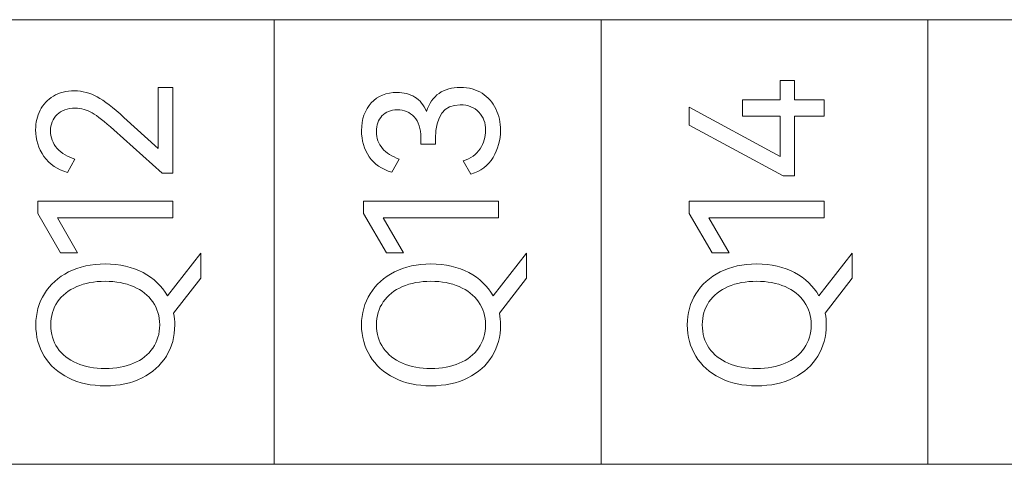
# Model space of a CAD drawing. Header units: millimetres. Extents: x 0 to 427, y 0 to 299.
# Tile 23 of 38: x 157.32 to 169.58, y 140.84 to 146.38. Entities that reach past the tile are written whole.
import ezdxf

# ---------------------------------------------------------------- set-up
doc = ezdxf.new("R2010")
doc.units = ezdxf.units.MM
doc.header["$MEASUREMENT"] = 0
doc.layers.add('layer 1', color=7, linetype='Continuous')

msp = doc.modelspace()

# ---------------------------------------------------------------- linework, layer by layer
at = {"layer": 'layer 1', "lineweight": 9}
for points, knots in [([(184.91, 146.379), (184.91, 146.379), (180.839, 146.379), (180.839, 146.379), (180.839, 146.379), (180.839, 146.379), (176.769, 146.379), (176.769, 146.379), (176.769, 146.379), (176.769, 146.379), (172.699, 146.379), (172.699, 146.379), (172.699, 146.379), (172.699, 146.379), (168.628, 146.379), (168.628, 146.379), (168.628, 146.379), (168.628, 146.379), (164.558, 146.379), (164.558, 146.379), (164.558, 146.379), (164.558, 146.379), (160.487, 146.379), (160.487, 146.379), (160.487, 146.379), (160.487, 146.379), (156.417, 146.379), (156.417, 146.379), (156.417, 146.379), (156.417, 146.379), (152.347, 146.379), (152.347, 146.379), (152.347, 146.379), (152.347, 146.379), (148.277, 146.379), (148.277, 146.379)], [0, 0, 0, 0, 0.111111, 0.111111, 0.111111, 0.111111, 0.222222, 0.222222, 0.222222, 0.222222, 0.333333, 0.333333, 0.333333, 0.333333, 0.444444, 0.444444, 0.444444, 0.444444, 0.555556, 0.555556, 0.555556, 0.555556, 0.666667, 0.666667, 0.666667, 0.666667, 0.777778, 0.777778, 0.777778, 0.777778, 0.888889, 0.888889, 0.888889, 0.888889, 1, 1, 1, 1]), ([(166.321, 145.382), (166.321, 145.382), (166.791, 145.382), (166.791, 145.382), (166.791, 145.382), (166.791, 145.382), (166.791, 145.623), (166.791, 145.623), (166.791, 145.623), (166.791, 145.623), (166.967, 145.623), (166.967, 145.623), (166.967, 145.623), (166.967, 145.623), (166.967, 145.382), (166.967, 145.382), (166.967, 145.382), (166.967, 145.382), (167.339, 145.382), (167.339, 145.382), (167.339, 145.382), (167.339, 145.382), (167.339, 145.178), (167.339, 145.178), (167.339, 145.178), (167.339, 145.178), (166.967, 145.178), (166.967, 145.178), (166.967, 145.178), (166.967, 145.178), (166.967, 144.435), (166.967, 144.435), (166.967, 144.435), (166.967, 144.435), (166.825, 144.435), (166.825, 144.435), (166.825, 144.435), (166.825, 144.435), (165.658, 145.065), (165.658, 145.065), (165.658, 145.065), (165.658, 145.065), (165.658, 145.288), (165.658, 145.288), (165.658, 145.288), (165.658, 145.288), (166.791, 144.673), (166.791, 144.673), (166.791, 144.673), (166.791, 144.673), (166.791, 145.178), (166.791, 145.178), (166.791, 145.178), (166.791, 145.178), (166.321, 145.178), (166.321, 145.178), (166.321, 145.178), (166.321, 145.178), (166.321, 145.382), (166.321, 145.382)], [0, 0, 0, 0, 0.066667, 0.066667, 0.066667, 0.066667, 0.133333, 0.133333, 0.133333, 0.133333, 0.2, 0.2, 0.2, 0.2, 0.266667, 0.266667, 0.266667, 0.266667, 0.333333, 0.333333, 0.333333, 0.333333, 0.4, 0.4, 0.4, 0.4, 0.466667, 0.466667, 0.466667, 0.466667, 0.533333, 0.533333, 0.533333, 0.533333, 0.6, 0.6, 0.6, 0.6, 0.666667, 0.666667, 0.666667, 0.666667, 0.733333, 0.733333, 0.733333, 0.733333, 0.8, 0.8, 0.8, 0.8, 0.866667, 0.866667, 0.866667, 0.866667, 0.933333, 0.933333, 0.933333, 0.933333, 1, 1, 1, 1]), ([(159.043, 144.776), (159.043, 144.776), (159.043, 145.535), (159.043, 145.535), (159.043, 145.535), (159.043, 145.535), (159.224, 145.535), (159.224, 145.535), (159.224, 145.535), (159.224, 145.535), (159.224, 144.465), (159.224, 144.465), (159.224, 144.465), (159.224, 144.465), (159.093, 144.465), (159.093, 144.465), (159.093, 144.465), (159.093, 144.465), (158.488, 145.008), (158.488, 145.008), (158.488, 145.008), (158.375, 145.11), (158.286, 145.181), (158.221, 145.219), (158.221, 145.219), (158.156, 145.257), (158.085, 145.276), (158.009, 145.276), (158.009, 145.276), (157.911, 145.276), (157.835, 145.25), (157.782, 145.196), (157.782, 145.196), (157.728, 145.142), (157.701, 145.075), (157.701, 144.994), (157.701, 144.994), (157.701, 144.912), (157.729, 144.839), (157.785, 144.776), (157.785, 144.776), (157.841, 144.714), (157.915, 144.669), (158.006, 144.641), (158.006, 144.641), (158.006, 144.641), (157.912, 144.476), (157.912, 144.476), (157.912, 144.476), (157.787, 144.51), (157.689, 144.576), (157.62, 144.675), (157.62, 144.675), (157.55, 144.775), (157.516, 144.886), (157.516, 145.008), (157.516, 145.008), (157.516, 145.097), (157.534, 145.178), (157.572, 145.251), (157.572, 145.251), (157.609, 145.324), (157.664, 145.383), (157.737, 145.426), (157.737, 145.426), (157.809, 145.47), (157.897, 145.492), (157.999, 145.492), (157.999, 145.492), (158.099, 145.492), (158.193, 145.467), (158.281, 145.418), (158.281, 145.418), (158.37, 145.37), (158.482, 145.284), (158.616, 145.162), (158.616, 145.162), (158.616, 145.162), (159.043, 144.776), (159.043, 144.776)], [0, 0, 0, 0, 0.05, 0.05, 0.05, 0.05, 0.1, 0.1, 0.1, 0.1, 0.15, 0.15, 0.15, 0.15, 0.2, 0.2, 0.2, 0.2, 0.25, 0.25, 0.25, 0.25, 0.3, 0.3, 0.3, 0.3, 0.35, 0.35, 0.35, 0.35, 0.4, 0.4, 0.4, 0.4, 0.45, 0.45, 0.45, 0.45, 0.5, 0.5, 0.5, 0.5, 0.55, 0.55, 0.55, 0.55, 0.6, 0.6, 0.6, 0.6, 0.65, 0.65, 0.65, 0.65, 0.7, 0.7, 0.7, 0.7, 0.75, 0.75, 0.75, 0.75, 0.8, 0.8, 0.8, 0.8, 0.85, 0.85, 0.85, 0.85, 0.9, 0.9, 0.9, 0.9, 0.95, 0.95, 0.95, 0.95, 1, 1, 1, 1]), ([(162.385, 145.235), (162.417, 145.336), (162.469, 145.411), (162.541, 145.461), (162.541, 145.461), (162.613, 145.511), (162.701, 145.535), (162.807, 145.535), (162.807, 145.535), (162.911, 145.535), (163.001, 145.511), (163.076, 145.462), (163.076, 145.462), (163.152, 145.413), (163.209, 145.348), (163.248, 145.267), (163.248, 145.267), (163.287, 145.186), (163.307, 145.097), (163.307, 145.001), (163.307, 145.001), (163.307, 144.879), (163.275, 144.766), (163.213, 144.663), (163.213, 144.663), (163.15, 144.56), (163.058, 144.49), (162.937, 144.455), (162.937, 144.455), (162.937, 144.455), (162.843, 144.62), (162.843, 144.62), (162.843, 144.62), (162.935, 144.649), (163.004, 144.7), (163.051, 144.771), (163.051, 144.771), (163.098, 144.842), (163.121, 144.919), (163.121, 145.001), (163.121, 145.001), (163.121, 145.091), (163.093, 145.167), (163.037, 145.227), (163.037, 145.227), (162.981, 145.287), (162.904, 145.318), (162.804, 145.318), (162.804, 145.318), (162.6, 145.318), (162.497, 145.178), (162.497, 144.898), (162.497, 144.898), (162.497, 144.898), (162.497, 144.827), (162.497, 144.827), (162.497, 144.827), (162.497, 144.827), (162.314, 144.829), (162.314, 144.829), (162.314, 144.829), (162.314, 144.829), (162.314, 144.909), (162.314, 144.909), (162.314, 144.909), (162.314, 145.022), (162.286, 145.108), (162.231, 145.167), (162.231, 145.167), (162.176, 145.226), (162.106, 145.256), (162.02, 145.256), (162.02, 145.256), (161.939, 145.256), (161.876, 145.23), (161.83, 145.18), (161.83, 145.18), (161.784, 145.13), (161.761, 145.065), (161.761, 144.985), (161.761, 144.985), (161.761, 144.902), (161.786, 144.833), (161.835, 144.775), (161.835, 144.775), (161.883, 144.718), (161.954, 144.674), (162.045, 144.643), (162.045, 144.643), (162.045, 144.643), (161.951, 144.478), (161.951, 144.478), (161.951, 144.478), (161.828, 144.515), (161.734, 144.58), (161.671, 144.672), (161.671, 144.672), (161.607, 144.765), (161.575, 144.873), (161.575, 144.997), (161.575, 144.997), (161.575, 145.14), (161.616, 145.256), (161.697, 145.343), (161.697, 145.343), (161.778, 145.43), (161.884, 145.473), (162.016, 145.473), (162.016, 145.473), (162.1, 145.473), (162.174, 145.454), (162.238, 145.415), (162.238, 145.415), (162.302, 145.376), (162.351, 145.316), (162.385, 145.235)], [0, 0, 0, 0, 0.034483, 0.034483, 0.034483, 0.034483, 0.068966, 0.068966, 0.068966, 0.068966, 0.103448, 0.103448, 0.103448, 0.103448, 0.137931, 0.137931, 0.137931, 0.137931, 0.172414, 0.172414, 0.172414, 0.172414, 0.206897, 0.206897, 0.206897, 0.206897, 0.241379, 0.241379, 0.241379, 0.241379, 0.275862, 0.275862, 0.275862, 0.275862, 0.310345, 0.310345, 0.310345, 0.310345, 0.344828, 0.344828, 0.344828, 0.344828, 0.37931, 0.37931, 0.37931, 0.37931, 0.413793, 0.413793, 0.413793, 0.413793, 0.448276, 0.448276, 0.448276, 0.448276, 0.482759, 0.482759, 0.482759, 0.482759, 0.517241, 0.517241, 0.517241, 0.517241, 0.551724, 0.551724, 0.551724, 0.551724, 0.586207, 0.586207, 0.586207, 0.586207, 0.62069, 0.62069, 0.62069, 0.62069, 0.655172, 0.655172, 0.655172, 0.655172, 0.689655, 0.689655, 0.689655, 0.689655, 0.724138, 0.724138, 0.724138, 0.724138, 0.758621, 0.758621, 0.758621, 0.758621, 0.793103, 0.793103, 0.793103, 0.793103, 0.827586, 0.827586, 0.827586, 0.827586, 0.862069, 0.862069, 0.862069, 0.862069, 0.896552, 0.896552, 0.896552, 0.896552, 0.931034, 0.931034, 0.931034, 0.931034, 0.965517, 0.965517, 0.965517, 0.965517, 1, 1, 1, 1]), ([(158.038, 143.474), (158.038, 143.474), (157.827, 143.474), (157.827, 143.474), (157.827, 143.474), (157.827, 143.474), (157.543, 143.963), (157.543, 143.963), (157.543, 143.963), (157.543, 143.963), (157.543, 144.119), (157.543, 144.119), (157.543, 144.119), (157.543, 144.119), (159.224, 144.119), (159.224, 144.119), (159.224, 144.119), (159.224, 144.119), (159.224, 143.912), (159.224, 143.912), (159.224, 143.912), (159.224, 143.912), (157.788, 143.912), (157.788, 143.912), (157.788, 143.912), (157.788, 143.912), (158.038, 143.474), (158.038, 143.474)], [0, 0, 0, 0, 0.142857, 0.142857, 0.142857, 0.142857, 0.285714, 0.285714, 0.285714, 0.285714, 0.428571, 0.428571, 0.428571, 0.428571, 0.571429, 0.571429, 0.571429, 0.571429, 0.714286, 0.714286, 0.714286, 0.714286, 0.857143, 0.857143, 0.857143, 0.857143, 1, 1, 1, 1]), ([(162.096, 143.474), (162.096, 143.474), (161.885, 143.474), (161.885, 143.474), (161.885, 143.474), (161.885, 143.474), (161.601, 143.963), (161.601, 143.963), (161.601, 143.963), (161.601, 143.963), (161.601, 144.119), (161.601, 144.119), (161.601, 144.119), (161.601, 144.119), (163.281, 144.119), (163.281, 144.119), (163.281, 144.119), (163.281, 144.119), (163.281, 143.912), (163.281, 143.912), (163.281, 143.912), (163.281, 143.912), (161.846, 143.912), (161.846, 143.912), (161.846, 143.912), (161.846, 143.912), (162.096, 143.474), (162.096, 143.474)], [0, 0, 0, 0, 0.142857, 0.142857, 0.142857, 0.142857, 0.285714, 0.285714, 0.285714, 0.285714, 0.428571, 0.428571, 0.428571, 0.428571, 0.571429, 0.571429, 0.571429, 0.571429, 0.714286, 0.714286, 0.714286, 0.714286, 0.857143, 0.857143, 0.857143, 0.857143, 1, 1, 1, 1]), ([(166.153, 143.474), (166.153, 143.474), (165.942, 143.474), (165.942, 143.474), (165.942, 143.474), (165.942, 143.474), (165.658, 143.963), (165.658, 143.963), (165.658, 143.963), (165.658, 143.963), (165.658, 144.119), (165.658, 144.119), (165.658, 144.119), (165.658, 144.119), (167.339, 144.119), (167.339, 144.119), (167.339, 144.119), (167.339, 144.119), (167.339, 143.912), (167.339, 143.912), (167.339, 143.912), (167.339, 143.912), (165.903, 143.912), (165.903, 143.912), (165.903, 143.912), (165.903, 143.912), (166.153, 143.474), (166.153, 143.474)], [0, 0, 0, 0, 0.142857, 0.142857, 0.142857, 0.142857, 0.285714, 0.285714, 0.285714, 0.285714, 0.428571, 0.428571, 0.428571, 0.428571, 0.571429, 0.571429, 0.571429, 0.571429, 0.714286, 0.714286, 0.714286, 0.714286, 0.857143, 0.857143, 0.857143, 0.857143, 1, 1, 1, 1]), ([(159.573, 143.468), (159.573, 143.468), (159.573, 143.16), (159.573, 143.16), (159.573, 143.16), (159.573, 143.16), (159.235, 142.72), (159.235, 142.72), (159.235, 142.72), (159.245, 142.673), (159.249, 142.625), (159.249, 142.576), (159.249, 142.576), (159.249, 142.432), (159.214, 142.302), (159.144, 142.187), (159.144, 142.187), (159.073, 142.072), (158.972, 141.981), (158.841, 141.915), (158.841, 141.915), (158.71, 141.849), (158.557, 141.817), (158.382, 141.817), (158.382, 141.817), (158.21, 141.817), (158.058, 141.849), (157.926, 141.915), (157.926, 141.915), (157.795, 141.981), (157.694, 142.072), (157.623, 142.187), (157.623, 142.187), (157.553, 142.302), (157.518, 142.432), (157.518, 142.576), (157.518, 142.576), (157.518, 142.719), (157.553, 142.849), (157.625, 142.964), (157.625, 142.964), (157.696, 143.08), (157.796, 143.17), (157.927, 143.236), (157.927, 143.236), (158.058, 143.302), (158.21, 143.335), (158.382, 143.335), (158.382, 143.335), (158.563, 143.335), (158.72, 143.299), (158.854, 143.228), (158.854, 143.228), (158.987, 143.157), (159.089, 143.06), (159.157, 142.938), (159.157, 142.938), (159.157, 142.938), (159.573, 143.468), (159.573, 143.468)], [0, 0, 0, 0, 0.066667, 0.066667, 0.066667, 0.066667, 0.133333, 0.133333, 0.133333, 0.133333, 0.2, 0.2, 0.2, 0.2, 0.266667, 0.266667, 0.266667, 0.266667, 0.333333, 0.333333, 0.333333, 0.333333, 0.4, 0.4, 0.4, 0.4, 0.466667, 0.466667, 0.466667, 0.466667, 0.533333, 0.533333, 0.533333, 0.533333, 0.6, 0.6, 0.6, 0.6, 0.666667, 0.666667, 0.666667, 0.666667, 0.733333, 0.733333, 0.733333, 0.733333, 0.8, 0.8, 0.8, 0.8, 0.866667, 0.866667, 0.866667, 0.866667, 0.933333, 0.933333, 0.933333, 0.933333, 1, 1, 1, 1]), ([(163.63, 143.468), (163.63, 143.468), (163.63, 143.16), (163.63, 143.16), (163.63, 143.16), (163.63, 143.16), (163.293, 142.72), (163.293, 142.72), (163.293, 142.72), (163.302, 142.673), (163.307, 142.625), (163.307, 142.576), (163.307, 142.576), (163.307, 142.432), (163.272, 142.302), (163.201, 142.187), (163.201, 142.187), (163.131, 142.072), (163.03, 141.981), (162.899, 141.915), (162.899, 141.915), (162.767, 141.849), (162.614, 141.817), (162.44, 141.817), (162.44, 141.817), (162.267, 141.817), (162.115, 141.849), (161.984, 141.915), (161.984, 141.915), (161.852, 141.981), (161.751, 142.072), (161.681, 142.187), (161.681, 142.187), (161.611, 142.302), (161.575, 142.432), (161.575, 142.576), (161.575, 142.576), (161.575, 142.719), (161.611, 142.849), (161.682, 142.964), (161.682, 142.964), (161.753, 143.08), (161.854, 143.17), (161.985, 143.236), (161.985, 143.236), (162.115, 143.302), (162.267, 143.335), (162.44, 143.335), (162.44, 143.335), (162.62, 143.335), (162.777, 143.299), (162.911, 143.228), (162.911, 143.228), (163.045, 143.157), (163.146, 143.06), (163.215, 142.938), (163.215, 142.938), (163.215, 142.938), (163.63, 143.468), (163.63, 143.468)], [0, 0, 0, 0, 0.066667, 0.066667, 0.066667, 0.066667, 0.133333, 0.133333, 0.133333, 0.133333, 0.2, 0.2, 0.2, 0.2, 0.266667, 0.266667, 0.266667, 0.266667, 0.333333, 0.333333, 0.333333, 0.333333, 0.4, 0.4, 0.4, 0.4, 0.466667, 0.466667, 0.466667, 0.466667, 0.533333, 0.533333, 0.533333, 0.533333, 0.6, 0.6, 0.6, 0.6, 0.666667, 0.666667, 0.666667, 0.666667, 0.733333, 0.733333, 0.733333, 0.733333, 0.8, 0.8, 0.8, 0.8, 0.866667, 0.866667, 0.866667, 0.866667, 0.933333, 0.933333, 0.933333, 0.933333, 1, 1, 1, 1]), ([(167.688, 143.468), (167.688, 143.468), (167.688, 143.16), (167.688, 143.16), (167.688, 143.16), (167.688, 143.16), (167.35, 142.72), (167.35, 142.72), (167.35, 142.72), (167.36, 142.673), (167.364, 142.625), (167.364, 142.576), (167.364, 142.576), (167.364, 142.432), (167.329, 142.302), (167.259, 142.187), (167.259, 142.187), (167.188, 142.072), (167.087, 141.981), (166.956, 141.915), (166.956, 141.915), (166.825, 141.849), (166.672, 141.817), (166.497, 141.817), (166.497, 141.817), (166.325, 141.817), (166.173, 141.849), (166.041, 141.915), (166.041, 141.915), (165.91, 141.981), (165.809, 142.072), (165.738, 142.187), (165.738, 142.187), (165.668, 142.302), (165.633, 142.432), (165.633, 142.576), (165.633, 142.576), (165.633, 142.719), (165.668, 142.849), (165.74, 142.964), (165.74, 142.964), (165.811, 143.08), (165.911, 143.17), (166.042, 143.236), (166.042, 143.236), (166.173, 143.302), (166.325, 143.335), (166.497, 143.335), (166.497, 143.335), (166.678, 143.335), (166.835, 143.299), (166.969, 143.228), (166.969, 143.228), (167.102, 143.157), (167.204, 143.06), (167.272, 142.938), (167.272, 142.938), (167.272, 142.938), (167.688, 143.468), (167.688, 143.468)], [0, 0, 0, 0, 0.066667, 0.066667, 0.066667, 0.066667, 0.133333, 0.133333, 0.133333, 0.133333, 0.2, 0.2, 0.2, 0.2, 0.266667, 0.266667, 0.266667, 0.266667, 0.333333, 0.333333, 0.333333, 0.333333, 0.4, 0.4, 0.4, 0.4, 0.466667, 0.466667, 0.466667, 0.466667, 0.533333, 0.533333, 0.533333, 0.533333, 0.6, 0.6, 0.6, 0.6, 0.666667, 0.666667, 0.666667, 0.666667, 0.733333, 0.733333, 0.733333, 0.733333, 0.8, 0.8, 0.8, 0.8, 0.866667, 0.866667, 0.866667, 0.866667, 0.933333, 0.933333, 0.933333, 0.933333, 1, 1, 1, 1]), ([(158.382, 142.032), (158.515, 142.032), (158.633, 142.054), (158.736, 142.098), (158.736, 142.098), (158.838, 142.141), (158.918, 142.204), (158.975, 142.287), (158.975, 142.287), (159.032, 142.369), (159.061, 142.466), (159.061, 142.576), (159.061, 142.576), (159.061, 142.686), (159.032, 142.782), (158.975, 142.863), (158.975, 142.863), (158.918, 142.945), (158.838, 143.008), (158.736, 143.053), (158.736, 143.053), (158.633, 143.097), (158.515, 143.119), (158.382, 143.119), (158.382, 143.119), (158.248, 143.119), (158.129, 143.097), (158.027, 143.053), (158.027, 143.053), (157.925, 143.008), (157.845, 142.945), (157.788, 142.863), (157.788, 142.863), (157.732, 142.782), (157.704, 142.686), (157.704, 142.576), (157.704, 142.576), (157.704, 142.466), (157.732, 142.37), (157.788, 142.288), (157.788, 142.288), (157.845, 142.206), (157.925, 142.143), (158.027, 142.099), (158.027, 142.099), (158.129, 142.054), (158.248, 142.032), (158.382, 142.032)], [0, 0, 0, 0, 0.083333, 0.083333, 0.083333, 0.083333, 0.166667, 0.166667, 0.166667, 0.166667, 0.25, 0.25, 0.25, 0.25, 0.333333, 0.333333, 0.333333, 0.333333, 0.416667, 0.416667, 0.416667, 0.416667, 0.5, 0.5, 0.5, 0.5, 0.583333, 0.583333, 0.583333, 0.583333, 0.666667, 0.666667, 0.666667, 0.666667, 0.75, 0.75, 0.75, 0.75, 0.833333, 0.833333, 0.833333, 0.833333, 0.916667, 0.916667, 0.916667, 0.916667, 1, 1, 1, 1]), ([(162.44, 142.032), (162.573, 142.032), (162.691, 142.054), (162.793, 142.098), (162.793, 142.098), (162.895, 142.141), (162.975, 142.204), (163.033, 142.287), (163.033, 142.287), (163.09, 142.369), (163.119, 142.466), (163.119, 142.576), (163.119, 142.576), (163.119, 142.686), (163.09, 142.782), (163.033, 142.863), (163.033, 142.863), (162.975, 142.945), (162.895, 143.008), (162.793, 143.053), (162.793, 143.053), (162.691, 143.097), (162.573, 143.119), (162.44, 143.119), (162.44, 143.119), (162.305, 143.119), (162.187, 143.097), (162.084, 143.053), (162.084, 143.053), (161.982, 143.008), (161.903, 142.945), (161.846, 142.863), (161.846, 142.863), (161.789, 142.782), (161.761, 142.686), (161.761, 142.576), (161.761, 142.576), (161.761, 142.466), (161.789, 142.37), (161.846, 142.288), (161.846, 142.288), (161.903, 142.206), (161.982, 142.143), (162.084, 142.099), (162.084, 142.099), (162.187, 142.054), (162.305, 142.032), (162.44, 142.032)], [0, 0, 0, 0, 0.083333, 0.083333, 0.083333, 0.083333, 0.166667, 0.166667, 0.166667, 0.166667, 0.25, 0.25, 0.25, 0.25, 0.333333, 0.333333, 0.333333, 0.333333, 0.416667, 0.416667, 0.416667, 0.416667, 0.5, 0.5, 0.5, 0.5, 0.583333, 0.583333, 0.583333, 0.583333, 0.666667, 0.666667, 0.666667, 0.666667, 0.75, 0.75, 0.75, 0.75, 0.833333, 0.833333, 0.833333, 0.833333, 0.916667, 0.916667, 0.916667, 0.916667, 1, 1, 1, 1]), ([(166.497, 142.032), (166.63, 142.032), (166.748, 142.054), (166.851, 142.098), (166.851, 142.098), (166.953, 142.141), (167.033, 142.204), (167.09, 142.287), (167.09, 142.287), (167.147, 142.369), (167.176, 142.466), (167.176, 142.576), (167.176, 142.576), (167.176, 142.686), (167.147, 142.782), (167.09, 142.863), (167.09, 142.863), (167.033, 142.945), (166.953, 143.008), (166.851, 143.053), (166.851, 143.053), (166.748, 143.097), (166.63, 143.119), (166.497, 143.119), (166.497, 143.119), (166.363, 143.119), (166.244, 143.097), (166.142, 143.053), (166.142, 143.053), (166.04, 143.008), (165.96, 142.945), (165.903, 142.863), (165.903, 142.863), (165.847, 142.782), (165.819, 142.686), (165.819, 142.576), (165.819, 142.576), (165.819, 142.466), (165.847, 142.37), (165.903, 142.288), (165.903, 142.288), (165.96, 142.206), (166.04, 142.143), (166.142, 142.099), (166.142, 142.099), (166.244, 142.054), (166.363, 142.032), (166.497, 142.032)], [0, 0, 0, 0, 0.083333, 0.083333, 0.083333, 0.083333, 0.166667, 0.166667, 0.166667, 0.166667, 0.25, 0.25, 0.25, 0.25, 0.333333, 0.333333, 0.333333, 0.333333, 0.416667, 0.416667, 0.416667, 0.416667, 0.5, 0.5, 0.5, 0.5, 0.583333, 0.583333, 0.583333, 0.583333, 0.666667, 0.666667, 0.666667, 0.666667, 0.75, 0.75, 0.75, 0.75, 0.833333, 0.833333, 0.833333, 0.833333, 0.916667, 0.916667, 0.916667, 0.916667, 1, 1, 1, 1]), ([(184.91, 140.839), (184.91, 140.839), (180.839, 140.839), (180.839, 140.839), (180.839, 140.839), (180.839, 140.839), (176.769, 140.839), (176.769, 140.839), (176.769, 140.839), (176.769, 140.839), (172.699, 140.839), (172.699, 140.839), (172.699, 140.839), (172.699, 140.839), (168.628, 140.839), (168.628, 140.839), (168.628, 140.839), (168.628, 140.839), (164.558, 140.839), (164.558, 140.839), (164.558, 140.839), (164.558, 140.839), (160.487, 140.839), (160.487, 140.839), (160.487, 140.839), (160.487, 140.839), (156.417, 140.839), (156.417, 140.839), (156.417, 140.839), (156.417, 140.839), (152.347, 140.839), (152.347, 140.839), (152.347, 140.839), (152.347, 140.839), (148.277, 140.839), (148.277, 140.839)], [0, 0, 0, 0, 0.111111, 0.111111, 0.111111, 0.111111, 0.222222, 0.222222, 0.222222, 0.222222, 0.333333, 0.333333, 0.333333, 0.333333, 0.444444, 0.444444, 0.444444, 0.444444, 0.555556, 0.555556, 0.555556, 0.555556, 0.666667, 0.666667, 0.666667, 0.666667, 0.777778, 0.777778, 0.777778, 0.777778, 0.888889, 0.888889, 0.888889, 0.888889, 1, 1, 1, 1])]:
    msp.add_open_spline(points, degree=3, knots=knots, dxfattribs=at)
for points in [[(160.487, 140.839), (160.487, 140.839), (160.487, 146.379), (160.487, 146.379)], [(164.558, 140.839), (164.558, 140.839), (164.558, 146.379), (164.558, 146.379)], [(168.628, 140.839), (168.628, 140.839), (168.628, 146.379), (168.628, 146.379)]]:
    msp.add_open_spline(points, degree=3, dxfattribs=at)

doc.saveas('drawing.dxf')
